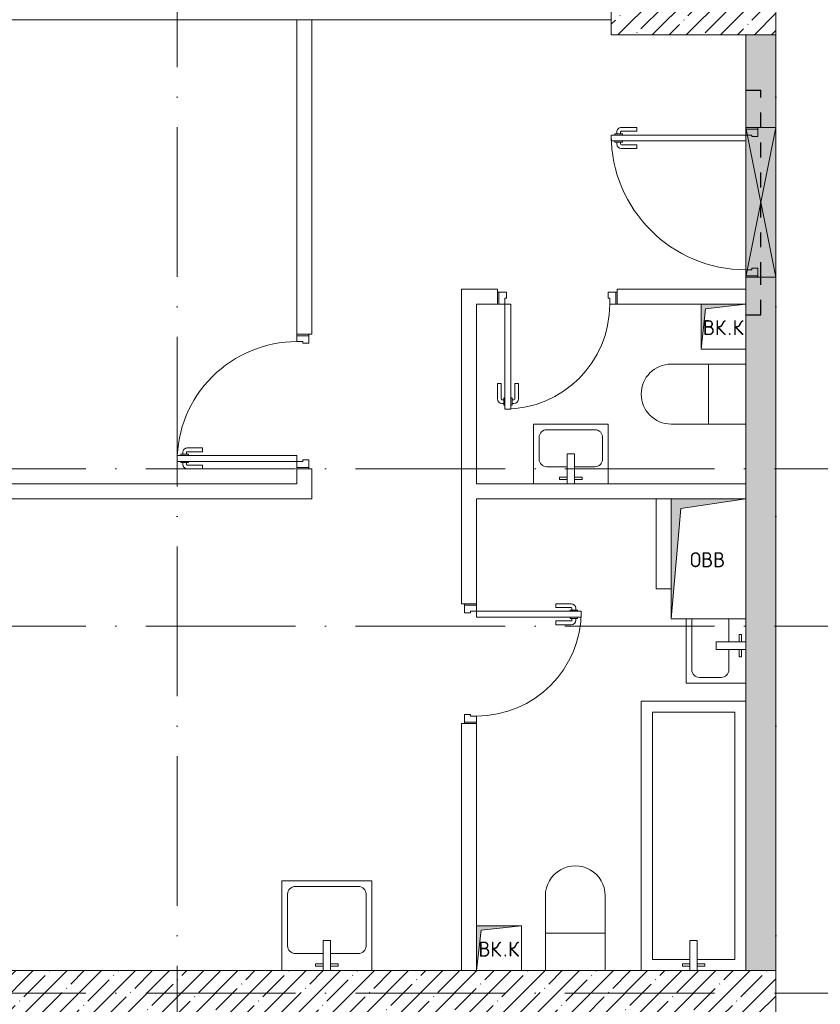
# Model space of a CAD drawing. Header units: millimetres. Extents: x -3267 to 40126, y 29201 to 102288.
# Tile 65 of 256: x 13174 to 18522, y 44744 to 51319. Entities that reach past the tile are written whole.
import ezdxf

# ---------------------------------------------------------------- set-up
doc = ezdxf.new("R2010")
doc.units = ezdxf.units.MM
doc.linetypes.add('3_ Штрих_ 1 х 1 мм', pattern=[200, 100, -100])
doc.linetypes.add('4_ Штрихпунктир_ 10 х 2 мм', pattern=[1400, 1000, -200, 0, -200])
for name, color, linetype, lineweight in [('A-____-NOTE-TEXT', 5, 'Continuous', 5), ('A-DOOR-____-MCUT', 7, 'Continuous', 18), ('A-DOOR-____-OTLN', 7, 'Continuous', 9), ('A-DOOR-FRAM-MCUT', 7, 'Continuous', 18), ('A-GLAZ-____-MCUT', 7, 'Continuous', 9), ('A-GLAZ-____-OTLN', 7, 'Continuous', 9), ('A-WALL-____-PATT', 7, 'Continuous', 9), ('I-WALL-____-MCUT', 7, 'Continuous', 9), ('I-WALL-____-OTLN', 7, 'Continuous', 9), ('M-EQPM-____-OTLN', 7, 'Continuous', 9), ('P-SANR-FIXT-OTLN', 7, 'Continuous', 9), ('S-BEAM-____-OTLN', 7, 'Continuous', 9), ('S-COLS-____-MCUT', 7, 'Continuous', 9), ('S-COLS-____-OTLN', 7, 'Continuous', 9), ('S-GRID-____-OTLN', 7, 'Continuous', 9)]:
    doc.layers.add(name, color=color, linetype=linetype, lineweight=lineweight)
doc.styles.add('GOST Common', font='GOST_Common.ttf', dxfattribs={"height": 100})

# ---------------------------------------------------------------- blocks, each defined once
blk = doc.blocks.new('АР_Дверь однопольная - 1000х2100h_900__Вход в кв_EI30-5095520-ВКК_02_К1_З_ЭОМ_кабель_')
at = {"layer": 'A-DOOR-____-MCUT', "color": 253, "lineweight": 13, "true_color": 0xaaaaaa}
for p, q in [((450, 1000), (410, 1000)), ((410, 1000), (410, 100)), ((450, 100), (450, 1000)), ((410, 100), (450, 100))]:
    blk.add_line(p, q, dxfattribs=at)
at = {"layer": 'A-DOOR-____-OTLN', "color": 253, "lineweight": 5, "true_color": 0xaaaaaa}
for p, q in [((360, 830), (360, 932.5)), ((385, 830), (385, 932.5)), ((402, 962.5), (390, 962.5)), ((402, 937.5), (390, 937.5)), ((402, 975), (402, 925)), ((410, 975), (402, 975)), ((402, 925), (410, 925)), ((450, 975), (458, 975)), ((458, 925), (450, 925)), ((458, 975), (458, 925)), ((458, 962.5), (470, 962.5)), ((458, 937.5), (470, 937.5)), ((475, 830), (475, 932.5)), ((500, 830), (500, 932.5)), ((385, 830), (360, 830)), ((475, 830), (500, 830))]:
    blk.add_line(p, q, dxfattribs=at)
for centre, radius, start, end in [((450, 100), 900, 90, 180), ((390, 932.5), 30, 90, 180), ((390, 932.5), 4.99, 90, 180), ((470, 932.5), 30, 0, 90), ((470, 932.5), 4.99, 0, 90)]:
    blk.add_arc(centre, radius, start, end, dxfattribs=at)
at = {"layer": 'A-DOOR-FRAM-MCUT', "color": 253, "lineweight": 13, "true_color": 0xaaaaaa}
for p, q in [((-490, 100), (-500, 100)), ((-450, 100), (-490, 100)), ((-490, 100), (-490, 20)), ((-450, 60), (-450, 100)), ((490, 100), (450, 100)), ((450, 100), (450, 60)), ((490, 20), (490, 100)), ((490, 100), (500, 100)), ((-490, 20), (-500, 20)), ((-490, 20), (-440, 20)), ((-440, 60), (-450, 60)), ((-440, 20), (-440, 60)), ((450, 60), (440, 60)), ((440, 60), (440, 20)), ((440, 20), (490, 20)), ((490, 20), (500, 20))]:
    blk.add_line(p, q, dxfattribs=at)
blk = doc.blocks.new('АР_Дверь однопольная - 800х2100h_700__Глухая_Су апарт_тип_эт-1417734-ВКК_02_К1_З_ЭОМ_кабель_')
at = {"layer": 'A-DOOR-____-MCUT', "color": 253, "lineweight": 13, "true_color": 0xaaaaaa}
for p, q in [((-350, 750), (-350, 50)), ((-310, 750), (-350, 750)), ((-310, 50), (-310, 750)), ((-350, 50), (-310, 50))]:
    blk.add_line(p, q, dxfattribs=at)
at = {"layer": 'A-DOOR-____-OTLN', "color": 253, "lineweight": 5, "true_color": 0xaaaaaa}
for p, q in [((-358, 725), (-358, 675)), ((-350, 725), (-358, 725)), ((-310, 725), (-302, 725)), ((-302, 725), (-302, 675)), ((-400, 580), (-400, 682.5)), ((-375, 580), (-375, 682.5)), ((-358, 712.5), (-370, 712.5)), ((-358, 687.5), (-370, 687.5)), ((-358, 675), (-350, 675)), ((-302, 675), (-310, 675)), ((-302, 712.5), (-290, 712.5)), ((-302, 687.5), (-290, 687.5)), ((-285, 580), (-285, 682.5)), ((-260, 580), (-260, 682.5)), ((-375, 580), (-400, 580)), ((-285, 580), (-260, 580))]:
    blk.add_line(p, q, dxfattribs=at)
for centre, radius, start, end in [((-350, 50), 700, 360, 90), ((-370, 682.5), 30, 90, 180), ((-370, 682.5), 4.99, 90, 180), ((-290, 682.5), 30, 360, 90), ((-290, 682.5), 4.99, 360, 90)]:
    blk.add_arc(centre, radius, start, end, dxfattribs=at)
at = {"layer": 'A-DOOR-FRAM-MCUT', "color": 253, "lineweight": 13, "true_color": 0xaaaaaa}
for p, q in [((-390, 50), (-400, 50)), ((-350, 50), (-390, 50)), ((-390, 50), (-390, -30)), ((-350, 10), (-350, 50)), ((-340, 10), (-350, 10)), ((-340, -30), (-340, 10)), ((350, 10), (340, 10)), ((340, 10), (340, -30)), ((390, 50), (350, 50)), ((350, 50), (350, 10)), ((390, -30), (390, 50)), ((390, 50), (400, 50)), ((-390, -30), (-400, -30)), ((-390, -30), (-340, -30)), ((340, -30), (390, -30)), ((390, -30), (400, -30))]:
    blk.add_line(p, q, dxfattribs=at)
blk = doc.blocks.new('АР_Дверь однопольная - 800х2100h_700__Глухая_Су апарт_тип_эт-1417701-ВКК_02_К1_З_ЭОМ_кабель_')
at = {"layer": 'A-DOOR-____-MCUT', "color": 253, "lineweight": 13, "true_color": 0xaaaaaa}
for p, q in [((350, 750), (310, 750)), ((310, 750), (310, 50)), ((350, 50), (350, 750)), ((310, 50), (350, 50))]:
    blk.add_line(p, q, dxfattribs=at)
at = {"layer": 'A-DOOR-____-OTLN', "color": 253, "lineweight": 5, "true_color": 0xaaaaaa}
for p, q in [((302, 725), (302, 675)), ((310, 725), (302, 725)), ((350, 725), (358, 725)), ((358, 725), (358, 675)), ((260, 580), (260, 682.5)), ((285, 580), (285, 682.5)), ((302, 712.5), (290, 712.5)), ((302, 687.5), (290, 687.5)), ((302, 675), (310, 675)), ((358, 675), (350, 675)), ((358, 712.5), (370, 712.5)), ((358, 687.5), (370, 687.5)), ((375, 580), (375, 682.5)), ((400, 580), (400, 682.5)), ((285, 580), (260, 580)), ((375, 580), (400, 580))]:
    blk.add_line(p, q, dxfattribs=at)
for centre, radius, start, end in [((350, 50), 700, 90, 180), ((290, 682.5), 30, 90, 180), ((290, 682.5), 4.99, 90, 180), ((370, 682.5), 30, 0, 90), ((370, 682.5), 4.99, 0, 90)]:
    blk.add_arc(centre, radius, start, end, dxfattribs=at)
at = {"layer": 'A-DOOR-FRAM-MCUT', "color": 253, "lineweight": 13, "true_color": 0xaaaaaa}
for p, q in [((-390, 50), (-400, 50)), ((-350, 50), (-390, 50)), ((-390, 50), (-390, -30)), ((-350, 10), (-350, 50)), ((-340, 10), (-350, 10)), ((-340, -30), (-340, 10)), ((350, 10), (340, 10)), ((340, 10), (340, -30)), ((390, 50), (350, 50)), ((350, 50), (350, 10)), ((390, -30), (390, 50)), ((390, 50), (400, 50)), ((-390, -30), (-400, -30)), ((-390, -30), (-340, -30)), ((340, -30), (390, -30)), ((390, -30), (400, -30))]:
    blk.add_line(p, q, dxfattribs=at)
blk = doc.blocks.new('АР_Дверь однопольная - 900х2100h_800__Глухая_Межкомнатные апарт_тип_эт-1418783-ВКК_02_К1_З_ЭОМ_кабель_')
at = {"layer": 'A-DOOR-____-MCUT', "color": 253, "lineweight": 13, "true_color": 0xaaaaaa}
for p, q in [((-400, 850), (-400, 50)), ((-360, 850), (-400, 850)), ((-360, 50), (-360, 850)), ((-400, 50), (-360, 50))]:
    blk.add_line(p, q, dxfattribs=at)
at = {"layer": 'A-DOOR-____-OTLN', "color": 253, "lineweight": 5, "true_color": 0xaaaaaa}
for p, q in [((-408, 812.5), (-420, 812.5)), ((-408, 825), (-408, 775)), ((-400, 825), (-408, 825)), ((-360, 825), (-352, 825)), ((-352, 825), (-352, 775)), ((-352, 812.5), (-340, 812.5)), ((-450, 680), (-450, 782.5)), ((-425, 680), (-425, 782.5)), ((-408, 787.5), (-420, 787.5)), ((-408, 775), (-400, 775)), ((-352, 775), (-360, 775)), ((-352, 787.5), (-340, 787.5)), ((-335, 680), (-335, 782.5)), ((-310, 680), (-310, 782.5)), ((-425, 680), (-450, 680)), ((-335, 680), (-310, 680))]:
    blk.add_line(p, q, dxfattribs=at)
for centre, radius, start, end in [((-420, 782.5), 30, 90, 180), ((-400, 50), 800, 360, 90), ((-340, 782.5), 30, 360, 90), ((-420, 782.5), 4.99, 90, 180), ((-340, 782.5), 4.99, 360, 90)]:
    blk.add_arc(centre, radius, start, end, dxfattribs=at)
at = {"layer": 'A-DOOR-FRAM-MCUT', "color": 253, "lineweight": 13, "true_color": 0xaaaaaa}
for p, q in [((-440, 50), (-450, 50)), ((-400, 50), (-440, 50)), ((-440, 50), (-440, -30)), ((-400, 10), (-400, 50)), ((-390, 10), (-400, 10)), ((-390, -30), (-390, 10)), ((400, 10), (390, 10)), ((390, 10), (390, -30)), ((440, 50), (400, 50)), ((400, 50), (400, 10)), ((440, -30), (440, 50)), ((440, 50), (450, 50)), ((-440, -30), (-450, -30)), ((-440, -30), (-390, -30)), ((390, -30), (440, -30)), ((440, -30), (450, -30))]:
    blk.add_line(p, q, dxfattribs=at)
blk = doc.blocks.new('КР_Колонна_ЖБ_Прямоугольная - 400x1100h_B40-1049140-ВКК_02_К1_З_ЭОМ_кабель_')
at = {"layer": 'S-COLS-____-OTLN', "lineweight": 5, "true_color": 0xaaaaaa}
h = blk.add_hatch(dxfattribs=at)
h.set_pattern_fill('FP_4', color=253, style=0, pattern_type=2)
h.set_pattern_definition([(315, (-51700, 15950), (114.04925, 114.04925), []), (315, (-51700, 15835.95), (114.04925, 114.04925), [201.613, -40.323, 3.353, -36.97])])
h.paths.add_polyline_path([(-200, -550), (200, -550), (200, 550), (-200, 550)])
at = {"layer": 'S-COLS-____-MCUT', "color": 253, "lineweight": 5, "true_color": 0xaaaaaa}
for p, q in [((200, 550), (-200, 550)), ((-200, 550), (-200, -550)), ((200, -550), (200, 550)), ((-200, -550), (200, -550))]:
    blk.add_line(p, q, dxfattribs=at)
blk = doc.blocks.new('АР_Канал вертикальный прямоугольный - ВК_К-7855911-ВКК_02_К1_З_ЭОМ_кабель_')
at = {"layer": 'M-EQPM-____-OTLN', "lineweight": 5, "true_color": 0xe2e2e2}
blk.add_hatch(color=254, dxfattribs=at).paths.add_polyline_path([(-150, -150), (-120, 120), (150, 150), (-150, 150)])
at = {"layer": 'M-EQPM-____-OTLN', "color": 253, "lineweight": 13, "true_color": 0xaaaaaa}
for p, q in [((150, 150), (-150, 150)), ((-150, 150), (-150, -150)), ((150, 150), (-150, 150)), ((-150, 150), (-150, -150)), ((-120, 120), (150, 150)), ((-120, 120), (150, 150)), ((150, -150), (150, 150)), ((-150, -150), (-120, 120)), ((-150, -150), (-120, 120)), ((-150, -150), (150, -150))]:
    blk.add_line(p, q, dxfattribs=at)
at = {"layer": 'M-EQPM-____-OTLN', "color": 253, "lineweight": 5, "true_color": 0xaaaaaa}
for p, q in [((-150, -150), (-150, 150)), ((-150, 150), (150, 150)), ((150, 150), (150, -150)), ((150, -150), (-150, -150))]:
    blk.add_line(p, q, dxfattribs=at)
blk = doc.blocks.new('АР_Канал вертикальный прямоугольный - ВК_К-7548681-ВКК_02_К1_З_ЭОМ_кабель_')
at = {"layer": 'M-EQPM-____-OTLN', "lineweight": 5, "true_color": 0xe2e2e2}
blk.add_hatch(color=254, dxfattribs=at).paths.add_polyline_path([(-150, -150), (-120, 120), (150, 150), (-150, 150)])
at = {"layer": 'M-EQPM-____-OTLN', "color": 253, "lineweight": 13, "true_color": 0xaaaaaa}
for p, q in [((150, 150), (-150, 150)), ((-150, 150), (-150, -150)), ((150, 150), (-150, 150)), ((-150, 150), (-150, -150)), ((-120, 120), (150, 150)), ((-120, 120), (150, 150)), ((150, -150), (150, 150)), ((-150, -150), (-120, 120)), ((-150, -150), (-120, 120)), ((-150, -150), (150, -150))]:
    blk.add_line(p, q, dxfattribs=at)
at = {"layer": 'M-EQPM-____-OTLN', "color": 253, "lineweight": 5, "true_color": 0xaaaaaa}
for p, q in [((-150, -150), (-150, 150)), ((-150, 150), (150, 150)), ((150, 150), (150, -150)), ((150, -150), (-150, -150))]:
    blk.add_line(p, q, dxfattribs=at)
blk = doc.blocks.new('АР_Канал вертикальный прямоугольный - ОВВ-5078150-ВКК_02_К1_З_ЭОМ_кабель_')
at = {"layer": 'M-EQPM-____-OTLN', "lineweight": 5, "true_color": 0xe2e2e2}
blk.add_hatch(color=254, dxfattribs=at).paths.add_polyline_path([(-250, -400), (-185, 335), (250, 400), (-250, 400)])
at = {"layer": 'M-EQPM-____-OTLN', "color": 253, "lineweight": 13, "true_color": 0xaaaaaa}
for p, q in [((250, 400), (-250, 400)), ((-250, 400), (-250, -400)), ((250, 400), (-250, 400)), ((-250, 400), (-250, -400)), ((-185, 335), (250, 400)), ((-185, 335), (250, 400)), ((250, -400), (250, 400)), ((-250, -400), (-185, 335)), ((-250, -400), (-185, 335)), ((-250, -400), (250, -400))]:
    blk.add_line(p, q, dxfattribs=at)
at = {"layer": 'M-EQPM-____-OTLN', "color": 253, "lineweight": 5, "true_color": 0xaaaaaa}
for p, q in [((-250, -400), (-250, 400)), ((-250, 400), (250, 400)), ((250, 400), (250, -400)), ((250, -400), (-250, -400))]:
    blk.add_line(p, q, dxfattribs=at)
blk = doc.blocks.new('A-PLU-toilet-2-2D - L600xW600xH900-V32-ВКК_02_К1_З_ЭОМ_кабель_')
at = {"layer": 'P-SANR-FIXT-OTLN', "color": 253, "lineweight": 5, "true_color": 0xaaaaaa}
for p, q in [((250, 0), (-250, 0)), ((250, 0), (-250, 0)), ((0, 0), (0, -400)), ((-250, -400), (250, -400)), ((-250, -400), (250, -400))]:
    blk.add_line(p, q, dxfattribs=at)
blk.add_arc((250, -200), 200, 270, 90, dxfattribs=at)
blk.add_arc((250, -200), 200, 270, 90, dxfattribs=at)
blk = doc.blocks.new('A-PLU-Sink-2D - 600 x 600mm-V52-ВКК_02_К1_З_ЭОМ_кабель_')
at = {"layer": 'P-SANR-FIXT-OTLN', "color": 253, "lineweight": 5, "true_color": 0xaaaaaa}
for p, q in [((-284.3, 302.3), (-284.3, -297.7)), ((-284.3, -297.7), (-284.3, 302.3)), ((-59.3, 272.3), (-59.3, 257.3)), ((-9.3, 272.3), (-59.3, 272.3)), ((-9.3, 102.3), (-9.3, 302.3)), ((40.7, 302.3), (40.7, 102.3)), ((40.7, 272.3), (90.7, 272.3)), ((90.7, 272.3), (90.7, 257.3)), ((315.7, -297.7), (315.7, 302.3)), ((315.7, 302.3), (315.7, -297.7)), ((-59.3, 257.3), (-9.3, 257.3)), ((90.7, 257.3), (40.7, 257.3)), ((-246.2, 137.2), (-246.2, -208.8)), ((-9.3, 188), (-195.4, 188)), ((226.8, 188), (40.7, 188)), ((277.6, -208.8), (277.6, 137.2)), ((40.7, 102.3), (-9.3, 102.3)), ((-195.4, -259.6), (226.8, -259.6)), ((-284.3, -297.7), (315.7, -297.7)), ((315.7, -297.7), (-284.3, -297.7))]:
    blk.add_line(p, q, dxfattribs=at)
for centre, start, end in [((-195.4, 137.2), 90, 180), ((226.8, 137.2), 360, 90), ((-195.4, -208.8), 180, 270), ((226.8, -208.8), 270, 0)]:
    blk.add_arc(centre, 50.8, start, end, dxfattribs=at)
blk = doc.blocks.new('A-PLU-Sink-2D - 400 x 500mm-893882-ВКК_02_К1_З_ЭОМ_кабель_')
at = {"layer": 'P-SANR-FIXT-OTLN', "color": 253, "lineweight": 5, "true_color": 0xaaaaaa}
for p, q in [((-234.3, 202.3), (-234.3, -197.7)), ((-234.3, -197.7), (-234.3, 202.3)), ((-9.3, 2.3), (-9.3, 202.3)), ((40.7, 202.3), (40.7, 2.3)), ((265.7, -197.7), (265.7, 202.3)), ((265.7, 202.3), (265.7, -197.7)), ((-59.3, 172.3), (-59.3, 157.3)), ((-9.3, 172.3), (-59.3, 172.3)), ((-59.3, 157.3), (-9.3, 157.3)), ((40.7, 172.3), (90.7, 172.3)), ((90.7, 157.3), (40.7, 157.3)), ((90.7, 172.3), (90.7, 157.3)), ((-9.3, 88), (-145.4, 88)), ((176.8, 88), (40.7, 88)), ((-196.2, 37.2), (-196.2, -108.8)), ((40.7, 2.3), (-9.3, 2.3)), ((227.6, -108.8), (227.6, 37.2)), ((-145.4, -159.6), (176.8, -159.6)), ((-234.3, -197.7), (265.7, -197.7)), ((265.7, -197.7), (-234.3, -197.7))]:
    blk.add_line(p, q, dxfattribs=at)
for centre, start, end in [((-145.4, 37.2), 90, 180), ((176.8, 37.2), 360, 90), ((-145.4, -108.8), 180, 270), ((176.8, -108.8), 270, 0)]:
    blk.add_arc(centre, 50.8, start, end, dxfattribs=at)
blk = doc.blocks.new('A-PLU-Bath-2-2D - 700x1800-V49-ВКК_02_К1_З_ЭОМ_кабель_')
at = {"layer": 'P-SANR-FIXT-OTLN', "color": 253, "lineweight": 5, "true_color": 0xaaaaaa}
for p, q in [((-900, 350), (900, 350)), ((900, 350), (-900, 350)), ((900, 350), (900, -350)), ((900, -350), (900, 350)), ((825, 275), (-825, 275)), ((-825, 275), (-825, 25)), ((825, -275), (825, 275)), ((-870, 75), (-855, 75)), ((-870, 25), (-870, 75)), ((-855, 75), (-855, 25)), ((-700, 25), (-900, 25)), ((-700, -25), (-700, 25)), ((-900, -25), (-700, -25)), ((-870, -25), (-870, -75)), ((-855, -75), (-855, -25)), ((-825, -25), (-825, -275)), ((-870, -75), (-855, -75)), ((-825, -275), (825, -275))]:
    blk.add_line(p, q, dxfattribs=at)
blk = doc.blocks.new('A-FUR-Washing-2D - 600x600-V63-ВКК_02_К1_З_ЭОМ_кабель_')
at = {"layer": 'P-SANR-FIXT-OTLN', "color": 253, "lineweight": 5, "true_color": 0xaaaaaa}
for p, q in [((-300, 0), (-300, -600)), ((-300, 0), (-300, -600)), ((-300, -600), (-200, -600)), ((-300, -600), (-200, -600))]:
    blk.add_line(p, q, dxfattribs=at)
blk = doc.blocks.new('A-PLU-Sink-2D - 400 x 500mm-V64-ВКК_02_К1_З_ЭОМ_кабель_')
at = {"layer": 'P-SANR-FIXT-OTLN', "color": 253, "lineweight": 5, "true_color": 0xaaaaaa}
for p, q in [((-234.3, 197.7), (195.7, 197.7)), ((-234.3, -202.3), (-234.3, 197.7)), ((195.7, 197.7), (-234.3, 197.7)), ((-234.3, 197.7), (-234.3, -202.3)), ((-145.4, 159.6), (176.8, 159.6)), ((-196.2, -37.2), (-196.2, 108.8)), ((-9.3, -2.3), (-9.3, -202.3)), ((40.7, -2.3), (-9.3, -2.3)), ((40.7, -202.3), (40.7, -2.3)), ((-9.3, -88), (-145.4, -88)), ((176.8, -88), (40.7, -88)), ((-59.3, -172.3), (-59.3, -157.3)), ((-59.3, -157.3), (-9.3, -157.3)), ((-9.3, -172.3), (-59.3, -172.3)), ((90.7, -157.3), (40.7, -157.3)), ((40.7, -172.3), (90.7, -172.3)), ((90.7, -172.3), (90.7, -157.3))]:
    blk.add_line(p, q, dxfattribs=at)
for centre, start, end in [((-145.4, 108.8), 90, 180), ((176.8, 108.8), 67.67717, 90), ((-145.4, -37.2), 180, 270), ((176.8, -37.2), 270, 292.32283)]:
    blk.add_arc(centre, 50.8, start, end, dxfattribs=at)
blk = doc.blocks.new('АР_Отверстие прямоугольное - ОВВ-3897721-ВКК_02_К1_З_ЭОМ_кабель_')
at = {"layer": 'A-GLAZ-____-OTLN', "lineweight": 5, "true_color": 0xf0f0f0}
blk.add_hatch(color=7, dxfattribs=at).paths.add_polyline_path([(625, -100), (625, 100), (-375, 100), (-375, -100), (399.2, -100)])
at = {"layer": 'A-GLAZ-____-MCUT', "color": 253, "lineweight": 5, "true_color": 0xaaaaaa}
for p, q in [((-375, 100), (-375, -100)), ((625, 100), (625, -100))]:
    blk.add_line(p, q, dxfattribs=at)
at = {"layer": 'A-GLAZ-____-OTLN', "color": 253, "lineweight": 5, "true_color": 0xaaaaaa}
for p, q in [((625, 100), (-375, -100)), ((-375, 100), (625, -100))]:
    blk.add_line(p, q, dxfattribs=at)
at = {"layer": 'A-GLAZ-____-OTLN', "color": 253, "lineweight": 13, "true_color": 0xaaaaaa}
for p, q in [((625, 100), (-375, 100)), ((-375, 100), (-375, -100)), ((625, -100), (625, 100)), ((-375, -100), (625, -100))]:
    blk.add_line(p, q, dxfattribs=at)
blk = doc.blocks.new('АР_Перемычка - 200_Уx2_50x5__250-250-5284388-ВКК_02_К1_З_ЭОМ_кабель_')
at = {"layer": 'S-BEAM-____-OTLN', "color": 9, "linetype": '3_ Штрих_ 1 х 1 мм', "lineweight": 25, "true_color": 0xc4c4c4}
for p, q in [((-750, 100), (-750, -100)), ((750, 100), (750, -100)), ((-750, 0), (-500, 0)), ((-500, 0), (500, 0)), ((500, 0), (750, 0))]:
    blk.add_line(p, q, dxfattribs=at)
blk = doc.blocks.new('Наметкина 10_РД_АР_К1_отсоединено_rvt-1-ВКК_02_К1_З_ЭОМ_кабель_')
at = {"layer": 'A-WALL-____-PATT', "lineweight": 5, "true_color": 0xaaaaaa}
h = blk.add_hatch(dxfattribs=at)
h.set_pattern_fill('FP_1', color=253, style=0, pattern_type=2)
h.set_pattern_definition([(135, (150.28, 188.64), (-282.8427, 3e-14), [5, -395]), (135, (174.9, 237.36), (-282.8427, 3e-14), [5, -395]), (135, (211.96, 236.53), (-282.8427, 3e-14), [5, -395]), (135, (114.96, 223.96), (-282.8427, 3e-14), [5, -395]), (135, (77.54, 223.96), (-282.8427, 3e-14), [5, -395]), (135, (57.44, 184.52), (-282.8427, 3e-14), [5, -395]), (135, (66.21, 142.9), (-282.8427, 3e-14), [5, -395]), (135, (107.33, 161), (-282.8427, 3e-14), [5, -395]), (135, (99.08, 130.94), (-282.8427, 3e-14), [5, -395]), (135, (22.6, 136.46), (-282.8427, 3e-14), [5, -395]), (135, (21.16, 168.08), (-282.8427, 3e-14), [5, -395]), (135, (46.13, 96.12), (-282.8427, 3e-14), [5, -395]), (135, (3.54, 74.6), (-282.8427, 3e-14), [5, -395]), (135, (40.3, 47.56), (-282.8427, 3e-14), [5, -395]), (135, (39.77, 18.47), (-282.8427, 3e-14), [5, -395]), (135, (76.94, 37.28), (-282.8427, 3e-14), [5, -395]), (135, (114.18, 62.4), (-282.8427, 3e-14), [5, -395]), (135, (139.87, 90.2), (-282.8427, 3e-14), [5, -395]), (135, (141.44, 15.82), (-282.8427, 3e-14), [5, -395]), (135, (188.69, 26.73), (-282.8427, 3e-14), [5, -395]), (135, (176.14, 51.36), (-282.8427, 3e-14), [5, -395]), (135, (177.03, 0), (-282.8427, 3e-14), [5, -395]), (135, (276.61, 8.22), (-282.8427, 3e-14), [5, -395]), (135, (271.19, 31.72), (-282.8427, 3e-14), [5, -395]), (135, (268.29, 119.65), (-282.8427, 3e-14), [5, -395]), (135, (237.92, 101.95), (-282.8427, 3e-14), [5, -395]), (135, (237.92, 158.27), (-282.8427, 3e-14), [5, -395]), (135, (260.4, 204.35), (-282.8427, 3e-14), [5, -395]), (135, (275.54, 235.4), (-282.8427, 3e-14), [5, -395]), (135, (117.62, 268.96), (-282.8427, 3e-14), [5, -395]), (135, (203.62, 273.83), (-282.8427, 3e-14), [5, -395]), (135, (47.24, 279.3), (-282.8427, 3e-14), [5, -395]), (135, (23.2, 266.16), (-282.8427, 3e-14), [5, -395]), (135, (42.78, 232.52), (-282.8427, 3e-14), [5, -395]), (135, (177.76, 90.57), (-282.8427, 3e-14), [5, -395]), (135, (181.12, 121.8), (-282.8427, 3e-14), [5, -395]), (135, (206.73, 172.06), (-282.8427, 3e-14), [5, -395]), (135, (143.14, 136.62), (-282.8427, 3e-14), [5, -395]), (135, (211.51, 131.86), (-282.8427, 3e-14), [5, -395]), (135, (81.47, 95.1), (-282.8427, 3e-14), [5, -395]), (135, (235.13, 60.46), (-282.8427, 3e-14), [5, -395]), (135, (242.24, 4.89), (-282.8427, 3e-14), [5, -395]), (45, (0, 106.07), (-282.8427, 0), []), (45, (106.07, 0), (-282.8427, 0), []), (45, (176.78, 0), (-282.8427, 0), []), (45, (0, 176.78), (-282.8427, 0), [])])
h.paths.add_polyline_path([(16300, 45250), (16500, 45250), (16500, 49880), (16300, 49880), (16300, 47600)])
h.paths.add_polyline_path([(16500, 50880), (16500, 51500), (16300, 51500), (16300, 50880)])
h = blk.add_hatch(dxfattribs=at)
h.set_pattern_fill('FP_2', color=253, style=0, pattern_type=2)
h.set_pattern_definition([(45, (0, 0), (-114.04925, 114.04925), []), (45, (114.05, 0), (-114.04925, 114.04925), [201.613, -40.323, 3.353, -36.97])])
h.paths.add_polyline_path([(16500, 44950), (16500, 45250), (8100, 45250), (8100, 44950), (14800, 44950)])
at = {"layer": 'I-WALL-____-MCUT', "color": 253, "lineweight": 5, "true_color": 0xaaaaaa}
for p, q in [((10500, 51600), (15400, 51600)), ((16300, 51500), (16300, 50880)), ((16500, 50880), (16500, 51500)), ((16300, 50880), (16500, 50880)), ((16500, 49880), (16300, 49880)), ((16300, 49880), (16300, 49700)), ((16500, 45250), (16500, 49880)), ((16300, 49400), (16300, 48400)), ((16300, 47600), (16300, 45250)), ((14500, 45250), (8100, 45250)), ((16500, 45250), (14800, 45250)), ((16300, 45250), (16500, 45250)), ((16500, 44950), (16500, 45250))]:
    blk.add_line(p, q, dxfattribs=at)
at = {"layer": 'I-WALL-____-OTLN', "color": 253, "lineweight": 5, "true_color": 0xaaaaaa}
for p, q in [((13300, 49500), (13300, 51600)), ((13400, 51600), (13400, 49500)), ((14400, 47700), (14400, 49800)), ((14500, 49800), (14400, 49800)), ((14500, 49800), (14640, 49800)), ((14640, 49700), (14640, 49800)), ((15440, 49800), (16300, 49800)), ((15440, 49800), (15440, 49700)), ((14640, 49700), (14500, 49700)), ((14500, 49700), (14500, 48500)), ((16000, 49700), (15440, 49700)), ((13300, 49500), (13400, 49500)), ((13300, 48500), (13300, 48600)), ((13400, 48600), (13300, 48600)), ((13400, 48600), (13400, 48400)), ((8300, 48500), (13300, 48500)), ((14500, 48500), (16300, 48500)), ((13300, 48400), (8300, 48400)), ((13400, 48400), (13300, 48400)), ((14500, 48400), (14500, 47700)), ((15800, 48400), (14500, 48400)), ((14400, 47700), (14500, 47700)), ((14400, 45250), (14400, 46900)), ((14500, 46900), (14400, 46900)), ((14500, 46900), (14500, 45550))]:
    blk.add_line(p, q, dxfattribs=at)
at = {"layer": 'A-DOOR-____-OTLN', "color": 253, "lineweight": 5, "true_color": 0xaaaaaa}
for name, p, rotation in [('АР_Дверь однопольная - 1000х2100h_900__Вход в кв_EI30-5095520-ВКК_02_К1_З_ЭОМ_кабель_', (16400, 50380), 89.99999999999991), ('АР_Дверь однопольная - 800х2100h_700__Глухая_Су апарт_тип_эт-1417701-ВКК_02_К1_З_ЭОМ_кабель_', (15040, 49750), 180), ('АР_Дверь однопольная - 900х2100h_800__Глухая_Межкомнатные апарт_тип_эт-1418783-ВКК_02_К1_З_ЭОМ_кабель_', (13350, 49050), 89.99999999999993), ('АР_Дверь однопольная - 800х2100h_700__Глухая_Су апарт_тип_эт-1417734-ВКК_02_К1_З_ЭОМ_кабель_', (14450, 47300), 269.9999999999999)]:
    blk.add_blockref(name, p, dxfattribs=dict(at, rotation=rotation))
at = {"layer": 'A-GLAZ-____-OTLN', "color": 253, "lineweight": 5, "true_color": 0xaaaaaa, "rotation": 89.99999999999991}
blk.add_blockref('АР_Отверстие прямоугольное - ОВВ-3897721-ВКК_02_К1_З_ЭОМ_кабель_', (16400, 50255), dxfattribs=at)
at = {"layer": 'M-EQPM-____-OTLN', "color": 253, "lineweight": 5, "true_color": 0xaaaaaa}
for name, p in [('АР_Канал вертикальный прямоугольный - ВК_К-7548681-ВКК_02_К1_З_ЭОМ_кабель_', (16150, 49550)), ('АР_Канал вертикальный прямоугольный - ОВВ-5078150-ВКК_02_К1_З_ЭОМ_кабель_', (16050, 48000)), ('АР_Канал вертикальный прямоугольный - ВК_К-7855911-ВКК_02_К1_З_ЭОМ_кабель_', (14650, 45400))]:
    blk.add_blockref(name, p, dxfattribs=at)
at = {"layer": 'P-SANR-FIXT-OTLN', "color": 253, "lineweight": 5, "true_color": 0xaaaaaa}
for name, p, rotation in [('A-PLU-toilet-2-2D - L600xW600xH900-V32-ВКК_02_К1_З_ЭОМ_кабель_', (16050, 48900), 180), ('A-PLU-Sink-2D - 400 x 500mm-893882-ВКК_02_К1_З_ЭОМ_кабель_', (15145.9, 48702.3), 180), ('A-PLU-Sink-2D - 400 x 500mm-V64-ВКК_02_К1_З_ЭОМ_кабель_', (16097.7, 47404.3), 89.99999999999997), ('A-PLU-Bath-2-2D - 700x1800-V49-ВКК_02_К1_З_ЭОМ_кабель_', (15950, 46150), 89.99999999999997), ('A-PLU-toilet-2-2D - L600xW600xH900-V32-ВКК_02_К1_З_ЭОМ_кабель_', (14960, 45500), 89.99999999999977), ('A-PLU-Sink-2D - 600 x 600mm-V52-ВКК_02_К1_З_ЭОМ_кабель_', (13515.7, 45552.3), 180)]:
    blk.add_blockref(name, p, dxfattribs=dict(at, rotation=rotation))
blk.add_blockref('A-FUR-Washing-2D - 600x600-V63-ВКК_02_К1_З_ЭОМ_кабель_', (16000, 48400), dxfattribs=at)
at = {"layer": 'S-BEAM-____-OTLN', "color": 253, "lineweight": 5, "true_color": 0xaaaaaa, "rotation": 89.99999999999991}
blk.add_blockref('АР_Перемычка - 200_Уx2_50x5__250-250-5284388-ВКК_02_К1_З_ЭОМ_кабель_', (16400, 50380), dxfattribs=at)
at = {"layer": 'S-COLS-____-OTLN', "color": 253, "lineweight": 5, "true_color": 0xaaaaaa, "rotation": 89.9999999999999}
blk.add_blockref('КР_Колонна_ЖБ_Прямоугольная - 400x1100h_B40-1049140-ВКК_02_К1_З_ЭОМ_кабель_', (15950, 51700), dxfattribs=at)
at = {"layer": 'A-____-NOTE-TEXT', "color": 253, "lineweight": 5, "true_color": 0xaaaaaa, "char_height": 100, "attachment_point": 1, "style": 'GOST Common'}
for s, insert, width in [('ВК', (16012.4, 49593.6), 200.422), ('\\fGOST Common|b0|i0|c204|p34|;К', (16210.8, 49593.6), 96.202), ('\\fGOST Common|b0|i0|c204|p34|;.', (16177.8, 49593.6), 40.084), ('ОВВ', (15925.9, 48043.6), 304.641), ('ВК', (14512.4, 45443.6), 200.422), ('\\fGOST Common|b0|i0|c204|p34|;К', (14710.8, 45443.6), 96.202), ('\\fGOST Common|b0|i0|c204|p34|;.', (14677.8, 45443.6), 40.084)]:
    blk.add_mtext(s, dxfattribs=dict(at, insert=insert, width=width))

msp = doc.modelspace()

# ---------------------------------------------------------------- linework, layer by layer
at = {"layer": 'S-GRID-____-OTLN', "color": 253, "linetype": '4_ Штрихпунктир_ 10 х 2 мм', "true_color": 0xaaaaaa}
for p, q in [((14225.6, 30000.7), (14225.6, 101488.3)), ((18225.6, 30000.7), (18225.6, 101488.3)), ((38817.9, 48318.7), (-2467.3, 48318.7)), ((38817.9, 47268.7), (-2467.3, 47268.7)), ((38817.9, 44818.7), (-2467.3, 44818.7))]:
    msp.add_line(p, q, dxfattribs=at)

# ---------------------------------------------------------------- block references
at = {"lineweight": 5}
msp.add_blockref('Наметкина 10_РД_АР_К1_отсоединено_rvt-1-ВКК_02_К1_З_ЭОМ_кабель_', (1725.6, -281.3), dxfattribs=at)

doc.saveas('drawing.dxf')
